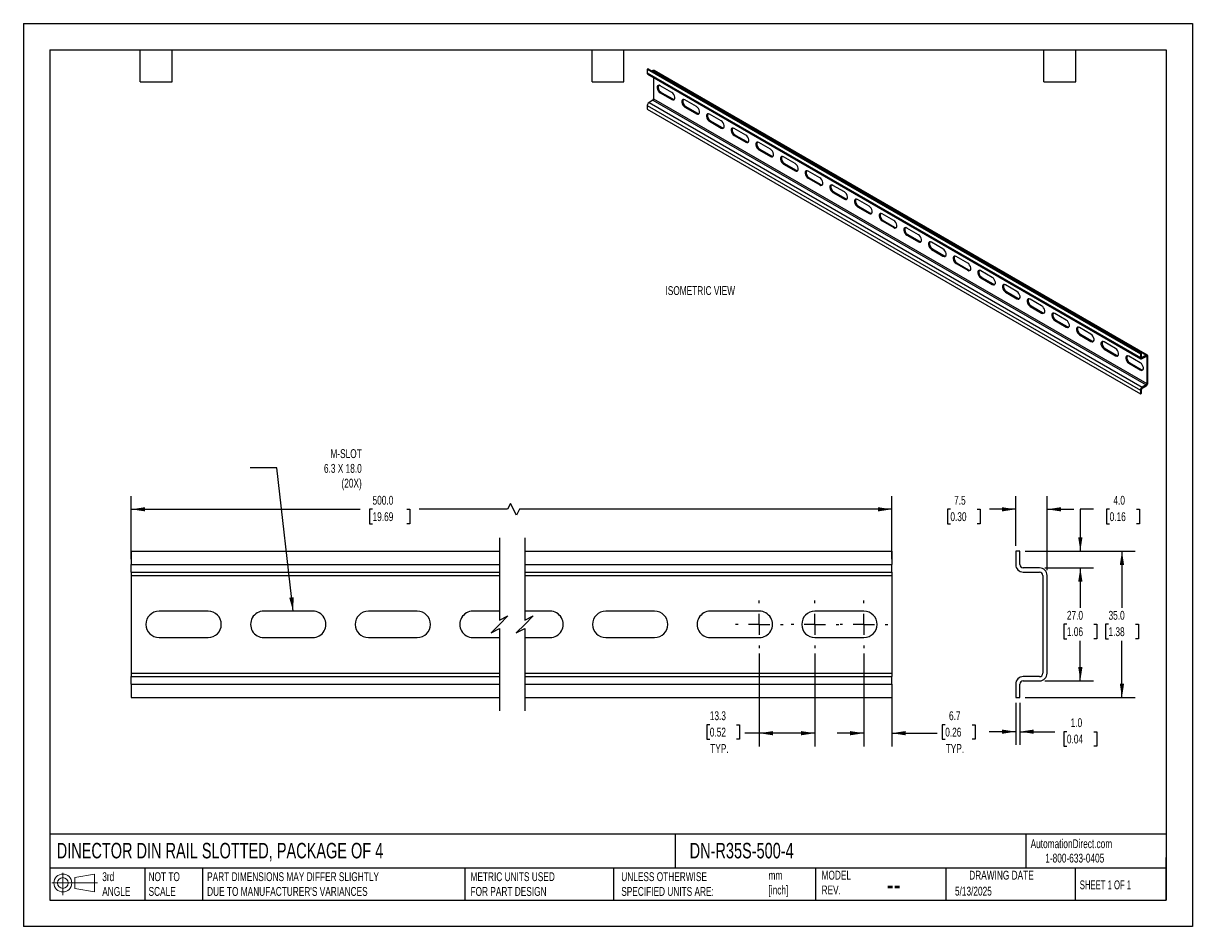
# Model space of a CAD drawing. Header units: millimetres. Extents: x 0 to 279, y 0 to 216.
import ezdxf

# ---------------------------------------------------------------- set-up
doc = ezdxf.new("R2010")
doc.units = ezdxf.units.MM
doc.linetypes.add('CENTERX2', pattern=[20.32, 12.7, -2.54, 2.54, -2.54])
doc.layers.add('CENTER', color=40, linetype='CENTERX2')
doc.layers.add('DIMENSIONS', color=140, linetype='Continuous', lineweight=25)
doc.layers.add('TEXT', color=140, linetype='Continuous', lineweight=25)
doc.styles.add('SLDTEXTSTYLE0', font='TXT', dxfattribs={"width": 0.7})
doc.styles.add('SLDTEXTSTYLE1', font='TXT', dxfattribs={"width": 0.65})
doc.dimstyles.new('SLDDIMSTYLE0', dxfattribs={"dimtxt": 2.158008, "dimasz": 3.302, "dimexe": 0, "dimexo": 0.0625, "dimgap": 0.539502, "dimtad": 0, "dimtih": 1, "dimtoh": 1, "dimdec": 1, "dimrnd": 1e-09, "dimzin": 12, "dimdsep": 46, "dimtxsty": 'SLDTEXTSTYLE0', "dimsah": 1, "dimcen": 0.09, "dimadec": 0, "dimazin": 3, "dimtfac": 1, "dimtdec": 1, "dimtmove": 0, "dimatfit": 0, "dimfxl": 0, "dimfrac": 2, "dimtolj": 1, "dimtzin": 12, "dimarcsym": 0})
doc.dimstyles.new('SLDDIMSTYLE1', dxfattribs={"dimtxt": 2.158008, "dimasz": 3.302, "dimexe": 0, "dimexo": 0.0625, "dimgap": 0.539502, "dimtad": 0, "dimtih": 1, "dimtoh": 1, "dimdec": 1, "dimrnd": 1e-09, "dimzin": 12, "dimdsep": 46, "dimtxsty": 'SLDTEXTSTYLE0', "dimsah": 1, "dimcen": 0.09, "dimadec": 0, "dimazin": 3, "dimtfac": 1, "dimtdec": 1, "dimtofl": 0, "dimtmove": 0, "dimatfit": 3, "dimfxl": 0, "dimfrac": 2, "dimtolj": 1, "dimtzin": 12, "dimarcsym": 0})
doc.dimstyles.new('SLDDIMSTYLE2', dxfattribs={"dimtxt": 2.158008, "dimasz": 3.302, "dimexe": 0, "dimexo": 0.0625, "dimgap": 0.539502, "dimtad": 0, "dimtih": 1, "dimtoh": 1, "dimdec": 1, "dimrnd": 1e-09, "dimzin": 4, "dimdsep": 46, "dimtxsty": 'SLDTEXTSTYLE0', "dimsah": 1, "dimcen": 0.09, "dimadec": 0, "dimazin": 1, "dimtfac": 1, "dimtdec": 1, "dimtofl": 0, "dimtmove": 0, "dimatfit": 3, "dimfxl": 0, "dimfrac": 2, "dimtolj": 1, "dimtzin": 12, "dimarcsym": 0})
doc.dimstyles.new('SLDDIMSTYLE3', dxfattribs={"dimtxt": 0.18, "dimasz": 3.302, "dimexe": 0, "dimexo": 0.0625, "dimgap": 0, "dimtad": 0, "dimtih": 1, "dimtoh": 1, "dimdec": 0, "dimrnd": 1e-09, "dimzin": 0, "dimdsep": 46, "dimtxsty": 'Standard', "dimsah": 1, "dimcen": 0.09, "dimadec": 0, "dimazin": 0, "dimtfac": 3.302, "dimtdec": 0, "dimtofl": 0, "dimtmove": 0, "dimatfit": 3, "dimfxl": 0, "dimfrac": 2, "dimtolj": 1, "dimtzin": 0, "dimarcsym": 0})
doc.dimstyles.new('SLDDIMSTYLE4', dxfattribs={"dimtxt": 2.158008, "dimasz": 3.302, "dimexe": 0, "dimexo": 0.0625, "dimgap": 0.539502, "dimtad": 0, "dimtih": 1, "dimtoh": 1, "dimdec": 1, "dimrnd": 1e-09, "dimzin": 4, "dimdsep": 46, "dimtxsty": 'SLDTEXTSTYLE0', "dimsah": 1, "dimcen": 0.09, "dimadec": 0, "dimazin": 1, "dimtfac": 1, "dimtdec": 1, "dimtmove": 0, "dimatfit": 0, "dimfxl": 0, "dimfrac": 2, "dimtolj": 1, "dimtzin": 12, "dimarcsym": 0})

# ---------------------------------------------------------------- blocks, each defined once
blk = doc.blocks.new('Block11')
at = {"color": 7, "linetype": 'Continuous', "lineweight": 18}
for p, q in [((0, 2.88), (10.87, 2.88)), ((2.59, 5.31), (2.59, 0)), ((5.48, 4.17), (10.18, 5.03)), ((5.48, 1.6), (5.48, 4.17)), ((10.18, 5.03), (10.18, 0.73)), ((5.48, 1.6), (10.18, 0.73))]:
    blk.add_line(p, q, dxfattribs=at)
for radius in [2.15, 1.29]:
    blk.add_circle((2.59, 2.88), radius, dxfattribs=at)
blk = doc.blocks.new('Block12')
at = {"color": 7, "linetype": 'Continuous'}
blk.add_blockref('Block11', (0, 0), dxfattribs=at)
blk = doc.blocks.new('_D')
at = {"layer": 'DIMENSIONS'}
for p, q in [((200.85, 65.29), (200.85, 43.06)), ((207.5, 56.68), (207.5, 43.06)), ((220.29, 48.25), (219.57, 48.25)), ((219.57, 48.25), (219.57, 44.82)), ((226.71, 48.25), (227.43, 48.25)), ((227.43, 48.25), (227.43, 44.82)), ((200.85, 46.24), (194.5, 46.24)), ((207.5, 46.24), (218.36, 46.24)), ((219.57, 44.82), (220.29, 44.82)), ((227.43, 44.82), (226.71, 44.82))]:
    blk.add_line(p, q, dxfattribs=at)
for points in [[(200.85, 46.24), (197.55, 46.74), (197.55, 45.73)], [(207.5, 46.24), (210.8, 45.73), (210.8, 46.74)]]:
    blk.add_solid(points, dxfattribs=at)
at = {"layer": 'DIMENSIONS', "char_height": 2.117, "attachment_point": 1, "style": 'SLDTEXTSTYLE0'}
for s, insert in [('6.7', (221.19, 51.47)), ('0.26', (220.29, 47.55)), ('TYP.', (220.4, 43.64))]:
    blk.add_mtext(s, dxfattribs=dict(at, insert=insert))
blk = doc.blocks.new('_D_1')
at = {"layer": 'DIMENSIONS'}
for p, q in [((175.85, 65.29), (175.85, 43.06)), ((189.15, 65.29), (189.15, 43.06)), ((164.03, 48.25), (163.3, 48.25)), ((163.3, 48.25), (163.3, 44.82)), ((170.44, 48.25), (171.16, 48.25)), ((171.16, 48.25), (171.16, 44.82)), ((163.3, 44.82), (164.03, 44.82)), ((171.16, 44.82), (170.44, 44.82)), ((175.85, 46.24), (172.37, 46.24)), ((189.15, 46.24), (175.85, 46.24))]:
    blk.add_line(p, q, dxfattribs=at)
for points in [[(175.85, 46.24), (179.15, 45.73), (179.15, 46.74)], [(189.15, 46.24), (185.85, 46.74), (185.85, 45.73)]]:
    blk.add_solid(points, dxfattribs=at)
at = {"layer": 'DIMENSIONS', "char_height": 2.117, "attachment_point": 1, "style": 'SLDTEXTSTYLE0'}
for s, insert in [('13.3', (164.03, 51.47)), ('0.52', (164.03, 47.55)), ('TYP.', (164.13, 43.64))]:
    blk.add_mtext(s, dxfattribs=dict(at, insert=insert))
blk = doc.blocks.new('_D_2')
at = {"layer": 'DIMENSIONS'}
for p, q in [((25.79, 87.82), (25.79, 102.93)), ((116.41, 101.17), (115.71, 99.75)), ((117.82, 98.34), (116.41, 101.17)), ((207.5, 87.82), (207.5, 102.93)), ((25.79, 99.75), (80.51, 99.75)), ((83.44, 99.75), (82.71, 99.75)), ((82.71, 99.75), (82.71, 96.32)), ((91.65, 99.75), (92.37, 99.75)), ((92.37, 99.75), (92.37, 96.32)), ((115.71, 99.75), (94.57, 99.75)), ((118.53, 99.75), (117.82, 98.34)), ((207.5, 99.75), (118.53, 99.75)), ((82.71, 96.32), (83.44, 96.32)), ((92.37, 96.32), (91.65, 96.32))]:
    blk.add_line(p, q, dxfattribs=at)
for points in [[(25.79, 99.75), (29.09, 99.25), (29.09, 100.26)], [(207.5, 99.75), (204.2, 100.26), (204.2, 99.25)]]:
    blk.add_solid(points, dxfattribs=at)
at = {"layer": 'DIMENSIONS', "char_height": 2.117, "attachment_point": 1, "style": 'SLDTEXTSTYLE0'}
for s, insert in [('500.0', (83.44, 102.97)), ('19.69', (83.44, 99.05))]:
    blk.add_mtext(s, dxfattribs=dict(at, insert=insert))
blk = doc.blocks.new('SW_CENTERMARKSYMBOL_0')
at = {"layer": 'CENTER', "color": 0}
for p, q in [((0, 5.08), (0, 5.69)), ((-5.08, 0), (-5.69, 0)), ((0, 0), (-2.54, 0)), ((0, 0), (0, 2.54)), ((0, 0), (0, -2.54)), ((0, 0), (2.54, 0)), ((5.08, 0), (5.69, 0)), ((0, -5.08), (0, -5.69))]:
    blk.add_line(p, q, dxfattribs=at)
blk = doc.blocks.new('SW_CENTERMARKSYMBOL_1')
at = {"layer": 'CENTER', "color": 0}
for p, q in [((0, 5.08), (0, 5.69)), ((-5.08, 0), (-5.69, 0)), ((0, 0), (-2.54, 0)), ((0, 0), (0, 2.54)), ((0, 0), (0, -2.54)), ((0, 0), (2.54, 0)), ((5.08, 0), (5.69, 0)), ((0, -5.08), (0, -5.69))]:
    blk.add_line(p, q, dxfattribs=at)
blk = doc.blocks.new('SW_CENTERMARKSYMBOL_2')
at = {"layer": 'CENTER', "color": 0}
for p, q in [((0, 5.08), (0, 5.69)), ((-5.08, 0), (-5.69, 0)), ((0, 0), (-2.54, 0)), ((0, 0), (0, 2.54)), ((0, 0), (0, -2.54)), ((0, 0), (2.54, 0)), ((5.08, 0), (5.69, 0)), ((0, -5.08), (0, -5.69))]:
    blk.add_line(p, q, dxfattribs=at)
blk = doc.blocks.new('_D_3')
at = {"layer": 'DIMENSIONS'}
for p, q in [((237.13, 91.02), (237.13, 102.93)), ((244.63, 85.22), (244.63, 102.93)), ((221.52, 99.75), (220.79, 99.75)), ((220.79, 99.75), (220.79, 96.32)), ((227.93, 99.75), (228.65, 99.75)), ((228.65, 99.75), (228.65, 96.32)), ((237.13, 99.75), (230.85, 99.75)), ((244.63, 99.75), (250.98, 99.75)), ((220.79, 96.32), (221.52, 96.32)), ((228.65, 96.32), (227.93, 96.32))]:
    blk.add_line(p, q, dxfattribs=at)
for points in [[(237.13, 99.75), (233.83, 100.26), (233.83, 99.25)], [(244.63, 99.75), (247.94, 99.25), (247.94, 100.26)]]:
    blk.add_solid(points, dxfattribs=at)
at = {"layer": 'DIMENSIONS', "char_height": 2.117, "attachment_point": 1, "style": 'SLDTEXTSTYLE0'}
for s, insert in [('7.5', (222.41, 102.97)), ('0.30', (221.52, 99.05))]:
    blk.add_mtext(s, dxfattribs=dict(at, insert=insert))
blk = doc.blocks.new('_D_4')
at = {"layer": 'DIMENSIONS'}
for p, q in [((255.69, 99.75), (252.57, 99.75)), ((252.57, 99.75), (252.57, 89.75)), ((259.58, 99.75), (258.86, 99.75)), ((258.86, 99.75), (258.86, 96.32)), ((266, 99.75), (266.72, 99.75)), ((266.72, 99.75), (266.72, 96.32)), ((258.86, 96.32), (259.58, 96.32)), ((266.72, 96.32), (266, 96.32)), ((239.4, 89.75), (255.74, 89.75)), ((244.1, 85.75), (255.74, 85.75)), ((252.57, 85.75), (252.57, 79.4))]:
    blk.add_line(p, q, dxfattribs=at)
for points in [[(252.57, 89.75), (253.08, 93.06), (252.06, 93.06)], [(252.57, 85.75), (252.06, 82.45), (253.08, 82.45)]]:
    blk.add_solid(points, dxfattribs=at)
at = {"layer": 'DIMENSIONS', "char_height": 2.117, "attachment_point": 1, "style": 'SLDTEXTSTYLE0'}
for s, insert in [('4.0', (260.48, 102.97)), ('0.16', (259.58, 99.05))]:
    blk.add_mtext(s, dxfattribs=dict(at, insert=insert))
blk = doc.blocks.new('_D_5')
at = {"layer": 'DIMENSIONS'}
for p, q in [((244.1, 85.75), (255.74, 85.75)), ((252.57, 85.75), (252.57, 76.17)), ((249.36, 72.26), (248.64, 72.26)), ((248.64, 72.26), (248.64, 68.83)), ((255.78, 72.26), (256.5, 72.26)), ((256.5, 72.26), (256.5, 68.83)), ((248.64, 68.83), (249.36, 68.83)), ((252.57, 58.75), (252.57, 68.35)), ((256.5, 68.83), (255.78, 68.83)), ((244.1, 58.75), (255.74, 58.75))]:
    blk.add_line(p, q, dxfattribs=at)
for points in [[(252.57, 85.75), (252.06, 82.45), (253.08, 82.45)], [(252.57, 58.75), (253.08, 62.06), (252.06, 62.06)]]:
    blk.add_solid(points, dxfattribs=at)
at = {"layer": 'DIMENSIONS', "char_height": 2.117, "attachment_point": 1, "style": 'SLDTEXTSTYLE0'}
for s, insert in [('27.0', (249.36, 75.47)), ('1.06', (249.36, 71.56))]:
    blk.add_mtext(s, dxfattribs=dict(at, insert=insert))
blk = doc.blocks.new('_D_6')
at = {"layer": 'DIMENSIONS'}
for p, q in [((239.4, 89.75), (265.69, 89.75)), ((262.52, 89.75), (262.52, 76.17)), ((259.31, 72.26), (258.59, 72.26)), ((258.59, 72.26), (258.59, 68.83)), ((265.72, 72.26), (266.45, 72.26)), ((266.45, 72.26), (266.45, 68.83)), ((258.59, 68.83), (259.31, 68.83)), ((262.52, 54.75), (262.52, 68.35)), ((266.45, 68.83), (265.72, 68.83)), ((239.4, 54.75), (265.69, 54.75))]:
    blk.add_line(p, q, dxfattribs=at)
for points in [[(262.52, 89.75), (262.01, 86.45), (263.03, 86.45)], [(262.52, 54.75), (263.03, 58.06), (262.01, 58.06)]]:
    blk.add_solid(points, dxfattribs=at)
at = {"layer": 'DIMENSIONS', "char_height": 2.117, "attachment_point": 1, "style": 'SLDTEXTSTYLE0'}
for s, insert in [('35.0', (259.31, 75.47)), ('1.38', (259.31, 71.56))]:
    blk.add_mtext(s, dxfattribs=dict(at, insert=insert))
blk = doc.blocks.new('_D_7')
at = {"layer": 'DIMENSIONS'}
for p, q in [((237.13, 53.48), (237.13, 43.42)), ((238.13, 53.48), (238.13, 43.42)), ((237.13, 46.6), (230.78, 46.6)), ((238.13, 46.6), (246.44, 46.6)), ((249.36, 46.6), (248.64, 46.6)), ((248.64, 46.6), (248.64, 43.17)), ((255.78, 46.6), (256.5, 46.6)), ((256.5, 46.6), (256.5, 43.17)), ((248.64, 43.17), (249.36, 43.17)), ((256.5, 43.17), (255.78, 43.17))]:
    blk.add_line(p, q, dxfattribs=at)
for points in [[(237.13, 46.6), (233.83, 47.11), (233.83, 46.09)], [(238.13, 46.6), (241.44, 46.09), (241.44, 47.11)]]:
    blk.add_solid(points, dxfattribs=at)
at = {"layer": 'DIMENSIONS', "char_height": 2.117, "attachment_point": 1, "style": 'SLDTEXTSTYLE0'}
for s, insert in [('1.0', (250.26, 49.81)), ('0.04', (249.36, 45.9))]:
    blk.add_mtext(s, dxfattribs=dict(at, insert=insert))

msp = doc.modelspace()

# ---------------------------------------------------------------- linework, layer by layer
at = {"color": 7, "linetype": 'Continuous'}
for p, q in [((0, 215.9), (0, 0)), ((0, 215.9), (279.4, 215.9)), ((279.4, 215.9), (279.4, 0)), ((279.4, 0), (0, 0))]:
    msp.add_line(p, q, dxfattribs=at)
for p, q in [((149.31, 205.07), (149.08, 204.93)), ((149.08, 204.93), (149.08, 204.06)), ((149.08, 204.93), (266.93, 136.9)), ((149.08, 204.06), (266.93, 136.02)), ((149.31, 205.07), (267.17, 137.03)), ((150.42, 204.62), (150.26, 204.52)), ((150.42, 204.62), (268.27, 136.58)), ((268.57, 136.61), (150.72, 204.65)), ((149.2, 203.78), (267.05, 135.75)), ((150.61, 202.97), (150.61, 197.87)), ((154.94, 199.41), (152.18, 201)), ((152.18, 199.29), (152.41, 199.42)), ((152.18, 199.29), (154.94, 197.7)), ((152.41, 199.42), (155.17, 197.83)), ((149.08, 196.27), (266.93, 128.24)), ((149.08, 196.27), (149.08, 195.4)), ((150.42, 197.54), (149.5, 197.01)), ((149.5, 197.01), (267.35, 128.98)), ((150.42, 197.54), (268.27, 129.51)), ((150.61, 197.87), (268.46, 129.83)), ((154.94, 197.7), (155.17, 197.83)), ((160.83, 196.01), (158.07, 197.6)), ((158.07, 195.89), (158.31, 196.02)), ((158.07, 195.89), (160.83, 194.29)), ((158.31, 196.02), (161.06, 194.43)), ((149.08, 195.4), (266.93, 127.37)), ((160.83, 194.29), (161.06, 194.43)), ((166.72, 192.61), (163.96, 194.2)), ((163.96, 192.49), (164.2, 192.62)), ((163.96, 192.49), (166.72, 190.89)), ((164.2, 192.62), (166.96, 191.03)), ((166.72, 190.89), (166.96, 191.03)), ((172.61, 189.21), (169.86, 190.8)), ((169.86, 189.08), (170.09, 189.22)), ((169.86, 189.08), (172.61, 187.49)), ((170.09, 189.22), (172.85, 187.63)), ((172.61, 187.49), (172.85, 187.63)), ((178.51, 185.8), (175.75, 187.4)), ((175.75, 185.68), (175.98, 185.82)), ((175.75, 185.68), (178.51, 184.09)), ((175.98, 185.82), (178.74, 184.23)), ((178.51, 184.09), (178.74, 184.23)), ((184.4, 182.4), (181.64, 183.99)), ((181.64, 182.28), (181.88, 182.42)), ((181.64, 182.28), (184.4, 180.69)), ((181.88, 182.42), (184.63, 180.82)), ((184.4, 180.69), (184.63, 180.82)), ((190.29, 179), (187.53, 180.59)), ((187.53, 178.88), (187.77, 179.01)), ((187.53, 178.88), (190.29, 177.29)), ((187.77, 179.01), (190.53, 177.42)), ((190.29, 177.29), (190.53, 177.42)), ((196.18, 175.6), (193.43, 177.19)), ((193.43, 175.48), (193.66, 175.61)), ((193.43, 175.48), (196.18, 173.88)), ((193.66, 175.61), (196.42, 174.02)), ((196.18, 173.88), (196.42, 174.02)), ((202.08, 172.2), (199.32, 173.79)), ((199.32, 172.08), (199.55, 172.21)), ((199.32, 172.08), (202.08, 170.48)), ((199.55, 172.21), (202.31, 170.62)), ((202.08, 170.48), (202.31, 170.62)), ((207.97, 168.8), (205.21, 170.39)), ((205.21, 168.67), (205.45, 168.81)), ((205.21, 168.67), (207.97, 167.08)), ((205.45, 168.81), (208.2, 167.22)), ((207.97, 167.08), (208.2, 167.22)), ((213.86, 165.39), (211.1, 166.99)), ((211.1, 165.27), (211.34, 165.41)), ((211.1, 165.27), (213.86, 163.68)), ((211.34, 165.41), (214.1, 163.82)), ((213.86, 163.68), (214.1, 163.82)), ((219.75, 161.99), (217, 163.58)), ((217, 161.87), (217.23, 162.01)), ((217, 161.87), (219.75, 160.28)), ((217.23, 162.01), (219.99, 160.41)), ((219.75, 160.28), (219.99, 160.41)), ((225.65, 158.59), (222.89, 160.18)), ((222.89, 158.47), (223.12, 158.6)), ((222.89, 158.47), (225.65, 156.88)), ((223.12, 158.6), (225.88, 157.01)), ((225.65, 156.88), (225.88, 157.01)), ((231.54, 155.19), (228.78, 156.78)), ((228.78, 155.07), (229.02, 155.2)), ((228.78, 155.07), (231.54, 153.47)), ((229.02, 155.2), (231.77, 153.61)), ((231.54, 153.47), (231.77, 153.61)), ((237.43, 151.79), (234.67, 153.38)), ((234.67, 151.66), (234.91, 151.8)), ((234.67, 151.66), (237.43, 150.07)), ((234.91, 151.8), (237.67, 150.21)), ((237.43, 150.07), (237.67, 150.21)), ((243.32, 148.39), (240.57, 149.98)), ((240.57, 148.26), (240.8, 148.4)), ((240.57, 148.26), (243.32, 146.67)), ((240.8, 148.4), (243.56, 146.81)), ((243.32, 146.67), (243.56, 146.81)), ((249.22, 144.98), (246.46, 146.58)), ((246.46, 144.86), (246.69, 145)), ((246.46, 144.86), (249.22, 143.27)), ((246.69, 145), (249.45, 143.41)), ((249.22, 143.27), (249.45, 143.41)), ((255.11, 141.58), (252.35, 143.17)), ((252.35, 141.46), (252.59, 141.6)), ((252.35, 141.46), (255.11, 139.87)), ((252.59, 141.6), (255.34, 140)), ((255.11, 139.87), (255.34, 140)), ((261, 138.18), (258.24, 139.77)), ((258.24, 138.06), (258.48, 138.19)), ((258.24, 138.06), (261, 136.47)), ((258.48, 138.19), (261.24, 136.6)), ((267.17, 137.03), (266.93, 136.9)), ((267.17, 136.16), (267.17, 137.03)), ((261, 136.47), (261.24, 136.6)), ((266.89, 134.78), (264.14, 136.37)), ((264.14, 134.66), (264.37, 134.79)), ((264.14, 134.66), (266.89, 133.06)), ((264.37, 134.79), (267.13, 133.2)), ((266.93, 136.9), (266.93, 136.02)), ((267.17, 136.16), (267.35, 136.05)), ((268.27, 136.58), (267.35, 136.05)), ((267.35, 135.78), (268.27, 136.31)), ((268.27, 136.31), (268.46, 136.2)), ((268.46, 136.2), (268.46, 129.83)), ((268.7, 129.97), (268.7, 136.34)), ((266.89, 133.06), (267.13, 133.2)), ((268.27, 129.51), (267.35, 128.98)), ((267.35, 128.7), (268.27, 129.23)), ((266.93, 128.24), (266.93, 127.37)), ((266.93, 127.37), (267.17, 127.51)), ((267.17, 127.51), (267.17, 128.38)), ((25.79, 89.75), (113.79, 89.75)), ((25.79, 89.75), (25.79, 86.55)), ((119.79, 89.75), (207.5, 89.75)), ((207.5, 89.75), (207.5, 86.55)), ((237.13, 89.75), (237.13, 86.55)), ((238.13, 89.75), (237.13, 89.75)), ((238.13, 86.55), (238.13, 89.75)), ((25.79, 86.55), (113.79, 86.55)), ((25.79, 84.75), (25.79, 86.55)), ((25.79, 84.75), (113.79, 84.75)), ((25.79, 84.75), (25.79, 83.95)), ((25.79, 83.95), (113.79, 83.95)), ((25.79, 83.95), (25.79, 60.55)), ((119.79, 86.55), (207.5, 86.55)), ((119.79, 84.75), (207.5, 84.75)), ((119.79, 83.95), (207.5, 83.95)), ((207.5, 84.75), (207.5, 86.55)), ((207.5, 84.75), (207.5, 83.95)), ((207.5, 83.95), (207.5, 60.55)), ((242.83, 85.75), (238.93, 85.75)), ((238.93, 84.75), (242.83, 84.75)), ((243.63, 83.95), (243.63, 60.55)), ((244.63, 60.55), (244.63, 83.95)), ((44.14, 75.4), (32.44, 75.4)), ((69.14, 75.4), (57.44, 75.4)), ((94.14, 75.4), (82.44, 75.4)), ((113.79, 75.4), (107.44, 75.4)), ((125.85, 75.4), (119.79, 75.4)), ((150.85, 75.4), (139.15, 75.4)), ((175.85, 75.4), (164.15, 75.4)), ((200.85, 75.4), (189.15, 75.4)), ((32.44, 69.1), (44.14, 69.1)), ((57.44, 69.1), (69.14, 69.1)), ((82.44, 69.1), (94.14, 69.1)), ((107.44, 69.1), (113.79, 69.1)), ((119.79, 69.1), (125.85, 69.1)), ((139.15, 69.1), (150.85, 69.1)), ((164.15, 69.1), (175.85, 69.1)), ((189.15, 69.1), (200.85, 69.1)), ((25.79, 60.55), (113.79, 60.55)), ((25.79, 60.55), (25.79, 59.75)), ((25.79, 59.75), (113.79, 59.75)), ((25.79, 57.95), (25.79, 59.75)), ((119.79, 60.55), (207.5, 60.55)), ((119.79, 59.75), (207.5, 59.75)), ((207.5, 60.55), (207.5, 59.75)), ((207.5, 57.95), (207.5, 59.75)), ((242.83, 59.75), (238.93, 59.75)), ((238.93, 58.75), (242.83, 58.75)), ((25.79, 57.95), (113.79, 57.95)), ((25.79, 57.95), (25.79, 54.75)), ((119.79, 57.95), (207.5, 57.95)), ((207.5, 57.95), (207.5, 54.75)), ((237.13, 57.95), (237.13, 54.75)), ((238.13, 54.75), (238.13, 57.95)), ((25.79, 54.75), (113.79, 54.75)), ((119.79, 54.75), (207.5, 54.75)), ((237.13, 54.75), (238.13, 54.75))]:
    msp.add_line(p, q)
at = {"flags": 128}
for points in [[(152.18, 201), (151.92, 201.1), (151.7, 201.08), (151.53, 200.95), (151.45, 200.72), (151.45, 200.42), (151.53, 200.09), (151.7, 199.76), (151.92, 199.49), (152.18, 199.29)], [(154.94, 197.7), (155.19, 197.6), (155.41, 197.62), (155.58, 197.75), (155.67, 197.98), (155.67, 198.28), (155.58, 198.61), (155.41, 198.94), (155.19, 199.21), (154.94, 199.41)], [(155.17, 197.83), (155.43, 197.74), (155.57, 197.74)], [(158.07, 197.6), (157.82, 197.7), (157.59, 197.68), (157.43, 197.54), (157.34, 197.32), (157.34, 197.02), (157.43, 196.69), (157.59, 196.36), (157.82, 196.09), (158.07, 195.89)], [(160.83, 194.29), (161.08, 194.2), (161.31, 194.22), (161.47, 194.35), (161.56, 194.58), (161.56, 194.88), (161.47, 195.21), (161.31, 195.53), (161.08, 195.81), (160.83, 196.01)], [(161.06, 194.43), (161.32, 194.34), (161.46, 194.33)], [(163.96, 194.2), (163.71, 194.29), (163.49, 194.27), (163.32, 194.14), (163.23, 193.91), (163.23, 193.62), (163.32, 193.29), (163.49, 192.96), (163.71, 192.68), (163.96, 192.49)], [(166.72, 190.89), (166.97, 190.8), (167.2, 190.82), (167.36, 190.95), (167.45, 191.18), (167.45, 191.48), (167.36, 191.81), (167.2, 192.13), (166.97, 192.41), (166.72, 192.61)], [(166.96, 191.03), (167.21, 190.93), (167.35, 190.93)], [(169.86, 190.8), (169.6, 190.89), (169.38, 190.87), (169.21, 190.74), (169.12, 190.51), (169.12, 190.21), (169.21, 189.88), (169.38, 189.56), (169.6, 189.28), (169.86, 189.08)], [(172.61, 187.49), (172.87, 187.4), (173.09, 187.42), (173.26, 187.55), (173.34, 187.78), (173.34, 188.08), (173.26, 188.41), (173.09, 188.73), (172.87, 189.01), (172.61, 189.21)], [(172.85, 187.63), (173.1, 187.53), (173.24, 187.53)], [(175.75, 187.4), (175.49, 187.49), (175.27, 187.47), (175.11, 187.34), (175.02, 187.11), (175.02, 186.81), (175.11, 186.48), (175.27, 186.16), (175.49, 185.88), (175.75, 185.68)], [(178.51, 184.09), (178.76, 183.99), (178.98, 184.01), (179.15, 184.15), (179.24, 184.38), (179.24, 184.67), (179.15, 185), (178.98, 185.33), (178.76, 185.61), (178.51, 185.8)], [(178.74, 184.23), (179, 184.13), (179.14, 184.13)], [(181.64, 183.99), (181.39, 184.09), (181.16, 184.07), (181, 183.94), (180.91, 183.71), (180.91, 183.41), (181, 183.08), (181.16, 182.76), (181.39, 182.48), (181.64, 182.28)], [(184.4, 180.69), (184.65, 180.59), (184.88, 180.61), (185.04, 180.75), (185.13, 180.97), (185.13, 181.27), (185.04, 181.6), (184.88, 181.93), (184.65, 182.2), (184.4, 182.4)], [(184.63, 180.82), (184.89, 180.73), (185.03, 180.73)], [(187.53, 180.59), (187.28, 180.69), (187.06, 180.67), (186.89, 180.54), (186.8, 180.31), (186.8, 180.01), (186.89, 179.68), (187.06, 179.35), (187.28, 179.08), (187.53, 178.88)], [(190.29, 177.29), (190.54, 177.19), (190.77, 177.21), (190.93, 177.34), (191.02, 177.57), (191.02, 177.87), (190.93, 178.2), (190.77, 178.53), (190.54, 178.8), (190.29, 179)], [(190.53, 177.42), (190.78, 177.33), (190.92, 177.33)], [(193.43, 177.19), (193.17, 177.29), (192.95, 177.27), (192.78, 177.13), (192.69, 176.91), (192.69, 176.61), (192.78, 176.28), (192.95, 175.95), (193.17, 175.68), (193.43, 175.48)], [(196.18, 173.88), (196.44, 173.79), (196.66, 173.81), (196.83, 173.94), (196.91, 174.17), (196.91, 174.47), (196.83, 174.8), (196.66, 175.12), (196.44, 175.4), (196.18, 175.6)], [(196.42, 174.02), (196.67, 173.93), (196.81, 173.92)], [(199.32, 173.79), (199.06, 173.88), (198.84, 173.86), (198.68, 173.73), (198.59, 173.5), (198.59, 173.21), (198.68, 172.87), (198.84, 172.55), (199.06, 172.27), (199.32, 172.08)], [(202.08, 170.48), (202.33, 170.39), (202.55, 170.41), (202.72, 170.54), (202.81, 170.77), (202.81, 171.07), (202.72, 171.4), (202.55, 171.72), (202.33, 172), (202.08, 172.2)], [(202.31, 170.62), (202.57, 170.52), (202.71, 170.52)], [(205.21, 170.39), (204.96, 170.48), (204.73, 170.46), (204.57, 170.33), (204.48, 170.1), (204.48, 169.8), (204.57, 169.47), (204.73, 169.15), (204.96, 168.87), (205.21, 168.67)], [(207.97, 167.08), (208.22, 166.99), (208.45, 167.01), (208.61, 167.14), (208.7, 167.37), (208.7, 167.67), (208.61, 168), (208.45, 168.32), (208.22, 168.6), (207.97, 168.8)], [(208.2, 167.22), (208.46, 167.12), (208.6, 167.12)], [(211.1, 166.99), (210.85, 167.08), (210.63, 167.06), (210.46, 166.93), (210.37, 166.7), (210.37, 166.4), (210.46, 166.07), (210.63, 165.75), (210.85, 165.47), (211.1, 165.27)], [(213.86, 163.68), (214.12, 163.58), (214.34, 163.6), (214.5, 163.74), (214.59, 163.97), (214.59, 164.26), (214.5, 164.59), (214.34, 164.92), (214.12, 165.2), (213.86, 165.39)], [(214.1, 163.82), (214.35, 163.72), (214.49, 163.72)], [(217, 163.58), (216.74, 163.68), (216.52, 163.66), (216.35, 163.53), (216.26, 163.3), (216.26, 163), (216.35, 162.67), (216.52, 162.35), (216.74, 162.07), (217, 161.87)], [(219.75, 160.28), (220.01, 160.18), (220.23, 160.2), (220.4, 160.34), (220.48, 160.56), (220.48, 160.86), (220.4, 161.19), (220.23, 161.52), (220.01, 161.79), (219.75, 161.99)], [(219.99, 160.41), (220.24, 160.32), (220.38, 160.32)], [(222.89, 160.18), (222.63, 160.28), (222.41, 160.26), (222.25, 160.13), (222.16, 159.9), (222.16, 159.6), (222.25, 159.27), (222.41, 158.94), (222.63, 158.67), (222.89, 158.47)], [(225.65, 156.88), (225.9, 156.78), (226.12, 156.8), (226.29, 156.93), (226.38, 157.16), (226.38, 157.46), (226.29, 157.79), (226.12, 158.11), (225.9, 158.39), (225.65, 158.59)], [(225.88, 157.01), (226.14, 156.92), (226.28, 156.92)], [(228.78, 156.78), (228.53, 156.88), (228.3, 156.86), (228.14, 156.72), (228.05, 156.49), (228.05, 156.2), (228.14, 155.87), (228.3, 155.54), (228.53, 155.26), (228.78, 155.07)], [(231.54, 153.47), (231.79, 153.38), (232.02, 153.4), (232.18, 153.53), (232.27, 153.76), (232.27, 154.06), (232.18, 154.39), (232.02, 154.71), (231.79, 154.99), (231.54, 155.19)], [(231.77, 153.61), (232.03, 153.52), (232.17, 153.51)], [(234.67, 153.38), (234.42, 153.47), (234.2, 153.45), (234.03, 153.32), (233.94, 153.09), (233.94, 152.8), (234.03, 152.46), (234.2, 152.14), (234.42, 151.86), (234.67, 151.66)], [(237.43, 150.07), (237.69, 149.98), (237.91, 150), (238.07, 150.13), (238.16, 150.36), (238.16, 150.66), (238.07, 150.99), (237.91, 151.31), (237.69, 151.59), (237.43, 151.79)], [(237.67, 150.21), (237.92, 150.11), (238.06, 150.11)], [(240.57, 149.98), (240.31, 150.07), (240.09, 150.05), (239.92, 149.92), (239.84, 149.69), (239.84, 149.39), (239.92, 149.06), (240.09, 148.74), (240.31, 148.46), (240.57, 148.26)], [(243.32, 146.67), (243.58, 146.58), (243.8, 146.6), (243.97, 146.73), (244.06, 146.96), (244.06, 147.26), (243.97, 147.59), (243.8, 147.91), (243.58, 148.19), (243.32, 148.39)], [(243.56, 146.81), (243.81, 146.71), (243.95, 146.71)], [(246.46, 146.58), (246.2, 146.67), (245.98, 146.65), (245.82, 146.52), (245.73, 146.29), (245.73, 145.99), (245.82, 145.66), (245.98, 145.34), (246.2, 145.06), (246.46, 144.86)], [(249.22, 143.27), (249.47, 143.17), (249.69, 143.19), (249.86, 143.33), (249.95, 143.56), (249.95, 143.85), (249.86, 144.18), (249.69, 144.51), (249.47, 144.79), (249.22, 144.98)], [(249.45, 143.41), (249.71, 143.31), (249.85, 143.31)], [(252.35, 143.17), (252.1, 143.27), (251.87, 143.25), (251.71, 143.12), (251.62, 142.89), (251.62, 142.59), (251.71, 142.26), (251.87, 141.94), (252.1, 141.66), (252.35, 141.46)], [(255.11, 139.87), (255.36, 139.77), (255.59, 139.79), (255.75, 139.93), (255.84, 140.15), (255.84, 140.45), (255.75, 140.78), (255.59, 141.11), (255.36, 141.38), (255.11, 141.58)], [(255.34, 140), (255.6, 139.91), (255.74, 139.91)], [(258.24, 139.77), (257.99, 139.87), (257.77, 139.85), (257.6, 139.72), (257.51, 139.49), (257.51, 139.19), (257.6, 138.86), (257.77, 138.53), (257.99, 138.26), (258.24, 138.06)], [(261, 136.47), (261.26, 136.37), (261.48, 136.39), (261.64, 136.52), (261.73, 136.75), (261.73, 137.05), (261.64, 137.38), (261.48, 137.7), (261.26, 137.98), (261, 138.18)], [(261.24, 136.6), (261.49, 136.51), (261.63, 136.51)], [(264.14, 136.37), (263.88, 136.47), (263.66, 136.45), (263.49, 136.31), (263.41, 136.08), (263.41, 135.79), (263.49, 135.46), (263.66, 135.13), (263.88, 134.85), (264.14, 134.66)], [(266.89, 133.06), (267.15, 132.97), (267.37, 132.99), (267.54, 133.12), (267.63, 133.35), (267.63, 133.65), (267.54, 133.98), (267.37, 134.3), (267.15, 134.58), (266.89, 134.78)], [(267.13, 133.2), (267.38, 133.11), (267.52, 133.1)]]:
    msp.add_lwpolyline(points, dxfattribs=at)
for centre, radius, start, end in [((149.37, 204.03), 0.296, 173.7012, 234.9867), ((150.6, 204.37), 0.302, 65.6929, 125.6176), ((153.03, 200.61), 1.34, 158.7529, 242.4256), ((150, 196.23), 0.922, 122.6055, 177.3945), ((150.2, 197.88), 0.41, 302.6055, 357.3945), ((158.93, 197.21), 1.34, 158.7529, 242.4256), ((164.82, 193.81), 1.34, 158.7529, 242.4256), ((170.71, 190.41), 1.34, 158.7529, 242.4256), ((176.6, 187.01), 1.34, 158.7529, 242.4256), ((182.5, 183.61), 1.34, 158.7529, 242.4256), ((188.39, 180.2), 1.34, 158.7529, 242.4256), ((194.28, 176.8), 1.34, 158.7529, 242.4256), ((200.18, 173.4), 1.34, 158.7529, 242.4256), ((206.07, 170), 1.34, 158.7529, 242.4256), ((211.96, 166.6), 1.34, 158.7529, 242.4256), ((217.85, 163.2), 1.34, 158.7529, 242.4256), ((223.75, 159.79), 1.34, 158.7529, 242.4256), ((229.64, 156.39), 1.34, 158.7529, 242.4256), ((235.53, 152.99), 1.34, 158.7529, 242.4256), ((241.42, 149.59), 1.34, 158.7529, 242.4256), ((247.32, 146.19), 1.34, 158.7529, 242.4256), ((253.21, 142.79), 1.34, 158.7529, 242.4256), ((259.1, 139.38), 1.34, 158.7529, 242.4256), ((264.99, 135.98), 1.34, 158.7529, 242.4256), ((267.19, 135.98), 0.262, 170.786, 309.2033), ((267.28, 136.14), 0.116, 170.786, 309.2033), ((268.44, 136.38), 0.262, 350.786, 129.2033), ((268.35, 136.22), 0.116, 350.786, 129.2033), ((267.85, 128.2), 0.922, 122.6055, 177.3945), ((267.57, 128.36), 0.41, 122.6055, 177.3945), ((267.78, 130.01), 0.922, 302.6055, 357.3945), ((268.05, 129.85), 0.41, 302.6055, 357.3945), ((238.93, 86.55), 1.8, 180, 270), ((238.93, 86.55), 0.8, 180, 270), ((242.83, 83.95), 1.8, 0, 90), ((242.83, 83.95), 0.8, 0, 90), ((32.44, 72.25), 3.15, 90.0001, 269.9999), ((44.14, 72.25), 3.15, 270.0001, 89.9999), ((57.44, 72.25), 3.15, 89.9998, 270.0002), ((69.14, 72.25), 3.15, 269.9998, 90.0002), ((82.44, 72.25), 3.15, 90.0001, 269.9999), ((94.14, 72.25), 3.15, 270.0001, 89.9999), ((107.44, 72.25), 3.15, 89.9998, 270.0002), ((125.85, 72.25), 3.15, 269.9998, 90.0002), ((139.15, 72.25), 3.15, 90.0001, 269.9999), ((150.85, 72.25), 3.15, 270.0001, 89.9999), ((164.15, 72.25), 3.15, 89.9998, 270.0002), ((175.85, 72.25), 3.15, 269.9998, 90.0002), ((189.15, 72.25), 3.15, 90.0001, 269.9999), ((200.85, 72.25), 3.15, 270.0001, 89.9999), ((238.93, 57.95), 1.8, 90, 180), ((238.93, 57.95), 0.8, 90, 180), ((242.83, 60.55), 0.8, 270, 0), ((242.83, 60.55), 1.8, 270, 0)]:
    msp.add_arc(centre, radius, start, end)
at = {"layer": 'DIMENSIONS', "color": 140}
for p, q in [((113.79, 92.93), (113.79, 73.25)), ((119.79, 92.93), (119.79, 73.25)), ((113.79, 73.25), (115.79, 74.25)), ((115.79, 74.25), (113.79, 72.25)), ((119.79, 73.25), (121.79, 74.25)), ((121.79, 74.25), (119.79, 72.25)), ((113.79, 72.25), (111.79, 70.25)), ((111.79, 70.25), (113.79, 71.25)), ((113.79, 71.25), (113.79, 51.58)), ((119.79, 72.25), (117.79, 70.25)), ((117.79, 70.25), (119.79, 71.25)), ((119.79, 71.25), (119.79, 51.58))]:
    msp.add_line(p, q, dxfattribs=at)
at = {"layer": 'TEXT'}
for p, q in [((6.35, 209.55), (273.05, 209.55)), ((6.35, 209.55), (6.35, 6.35)), ((27.94, 201.93), (27.94, 209.55)), ((35.56, 201.93), (35.56, 209.55)), ((135.89, 201.93), (135.89, 209.55)), ((143.51, 201.93), (143.51, 209.55)), ((243.84, 201.93), (243.84, 209.55)), ((251.46, 201.93), (251.46, 209.55)), ((273.05, 209.55), (273.05, 6.35)), ((27.94, 201.93), (35.56, 201.93)), ((135.89, 201.93), (143.51, 201.93)), ((243.84, 201.93), (251.46, 201.93)), ((273.05, 22.13), (6.35, 22.13)), ((155.76, 22.13), (155.76, 13.97)), ((239.58, 22.13), (239.58, 13.97)), ((273.05, 6.35), (273.05, 16.51)), ((273.05, 13.97), (6.35, 13.97)), ((29.04, 13.97), (29.04, 6.35)), ((42.84, 13.97), (42.84, 6.35)), ((105.48, 13.97), (105.48, 6.35)), ((141, 13.97), (141, 6.35)), ((189.3, 13.97), (189.3, 6.35)), ((220.47, 13.97), (220.47, 6.35)), ((251.35, 13.97), (251.35, 6.35)), ((6.35, 6.35), (273.05, 6.35))]:
    msp.add_line(p, q, dxfattribs=at)

# ---------------------------------------------------------------- block references
at = {"layer": 'CENTER'}
for name, p in [('SW_CENTERMARKSYMBOL_2', (175.85, 72.25)), ('SW_CENTERMARKSYMBOL_1', (189.15, 72.25)), ('SW_CENTERMARKSYMBOL_0', (200.85, 72.25))]:
    msp.add_blockref(name, p, dxfattribs=at)
at = {"layer": 'TEXT'}
msp.add_blockref('Block12', (6.84, 7.55), dxfattribs=at)

# ---------------------------------------------------------------- texts
at = {"color": 179, "linetype": 'Continuous', "lineweight": 18, "char_height": 2.1167, "attachment_point": 1, "style": 'SLDTEXTSTYLE0'}
for s, insert in [('AutomationDirect.com', (240.69, 20.88)), ('1-800-633-0405', (244.19, 17.44))]:
    msp.add_mtext(s, dxfattribs=dict(at, insert=insert))
at = {"layer": 'DIMENSIONS', "char_height": 2.1167, "style": 'SLDTEXTSTYLE0'}
for s, insert, attachment_point in [('ISOMETRIC VIEW', (153.44, 153.09), 1), ('M-SLOT^J6.3 X 18.0^J(20X)', (80.86, 114.12), 3)]:
    msp.add_mtext(s, dxfattribs=dict(at, insert=insert, attachment_point=attachment_point))
at = {"layer": 'TEXT'}
for s, insert, char_height, attachment_point, style in [('DINECTOR DIN RAIL SLOTTED, PACKAGE OF 4', (7.97, 20.02), 3.7042, 1, 'SLDTEXTSTYLE0'), ('DN-R35S-500-4', (159.21, 20.02), 3.7042, 1, 'SLDTEXTSTYLE0'), ('3rd^JANGLE', (18.85, 13), 2.117, 1, 'SLDTEXTSTYLE0'), ('NOT TO^JSCALE', (29.91, 13), 2.1167, 1, 'SLDTEXTSTYLE0'), ("PART DIMENSIONS MAY DIFFER SLIGHTLY ^JDUE TO MANUFACTURER'S VARIANCES", (43.91, 13), 2.1167, 1, 'SLDTEXTSTYLE0'), ('METRIC UNITS USED ^JFOR PART DESIGN', (106.85, 13), 2.1167, 1, 'SLDTEXTSTYLE0'), ('UNLESS OTHERWISE ^JSPECIFIED UNITS ARE:', (142.87, 13), 2.1167, 1, 'SLDTEXTSTYLE0'), ('mm^J[inch]', (178.06, 13.33), 2.117, 1, 'SLDTEXTSTYLE0'), ('MODEL ^JREV.', (190.73, 13.36), 2.1167, 1, 'SLDTEXTSTYLE0'), ('DRAWING DATE', (233.73, 13.36), 2.1167, 2, 'SLDTEXTSTYLE0'), ('--', (206.3, 12.73), 5.292, 1, 'SLDTEXTSTYLE0'), ('5/13/2025', (222.61, 9.54), 2.117, 1, 'SLDTEXTSTYLE0'), ('SHEET 1 OF 1', (252.44, 11.05), 2.1167, 1, 'SLDTEXTSTYLE1')]:
    msp.add_mtext(s, dxfattribs=dict(at, insert=insert, char_height=char_height, attachment_point=attachment_point, style=style))

# ---------------------------------------------------------------- dimensions: what is measured, and where the dimension line sits
at = {"layer": 'DIMENSIONS'}
for base, p1, p2, text, dimstyle, picture, middle in [((25.79, 99.75), (207.5, 86.55), (25.79, 86.55), '500.0', 'SLDDIMSTYLE2', '_D_2', (87.54, 99.75)), ((200.85069446, 46.23597511), (207.50069446, 57.95441748), (200.85069446, 66.56441748), '<>\\PTYP.', 'SLDDIMSTYLE0', '_D', (223.50069446, 46.23597511))]:
    dim = msp.add_linear_dim(base=base, p1=p1, p2=p2, angle=0, text=text, dimstyle=dimstyle, dxfattribs=at)
    dim.commit()
    dim.dimension.update_dxf_attribs({"geometry": picture, "text_midpoint": middle, "dimtype": 160})
for base, p1, p2, angle, dimstyle, picture, middle in [((237.13, 99.75), (244.63, 83.95), (237.13, 89.75), 0, 'SLDDIMSTYLE0', '_D_3', (224.72, 99.75)), ((252.57, 89.75), (242.83, 85.75), (238.13, 89.75), 90, 'SLDDIMSTYLE4', '_D_4', (252.57, 99.75)), ((262.52, 54.75), (238.13, 89.75), (238.13, 54.75), 90, 'SLDDIMSTYLE2', '_D_6', (262.52, 72.26)), ((252.57, 58.75), (242.83, 85.75), (242.83, 58.75), 90, 'SLDDIMSTYLE2', '_D_5', (252.57, 72.26)), ((238.13, 46.6), (237.13, 54.75), (238.13, 54.75), 0, 'SLDDIMSTYLE4', '_D_7', (252.57, 46.6))]:
    dim = msp.add_linear_dim(base=base, p1=p1, p2=p2, angle=angle, dimstyle=dimstyle, dxfattribs=at)
    dim.commit()
    dim.dimension.update_dxf_attribs({"geometry": picture, "text_midpoint": middle, "dimtype": 160})
dim = msp.add_linear_dim(base=(175.85, 46.24), p1=(189.15, 66.56), p2=(175.85, 66.56), text='<>\\PTYP.', dimstyle='SLDDIMSTYLE1', dxfattribs=at)
dim.commit()
dim.dimension.update_dxf_attribs({"geometry": '_D_1', "text_midpoint": (167.23, 46.24), "dimtype": 160})

# ---------------------------------------------------------------- leaders
msp.add_leader([(64.45, 75.4), (60.53, 109.7), (54.18, 109.7)], dimstyle='SLDDIMSTYLE3', dxfattribs=at)

doc.saveas('drawing.dxf')
